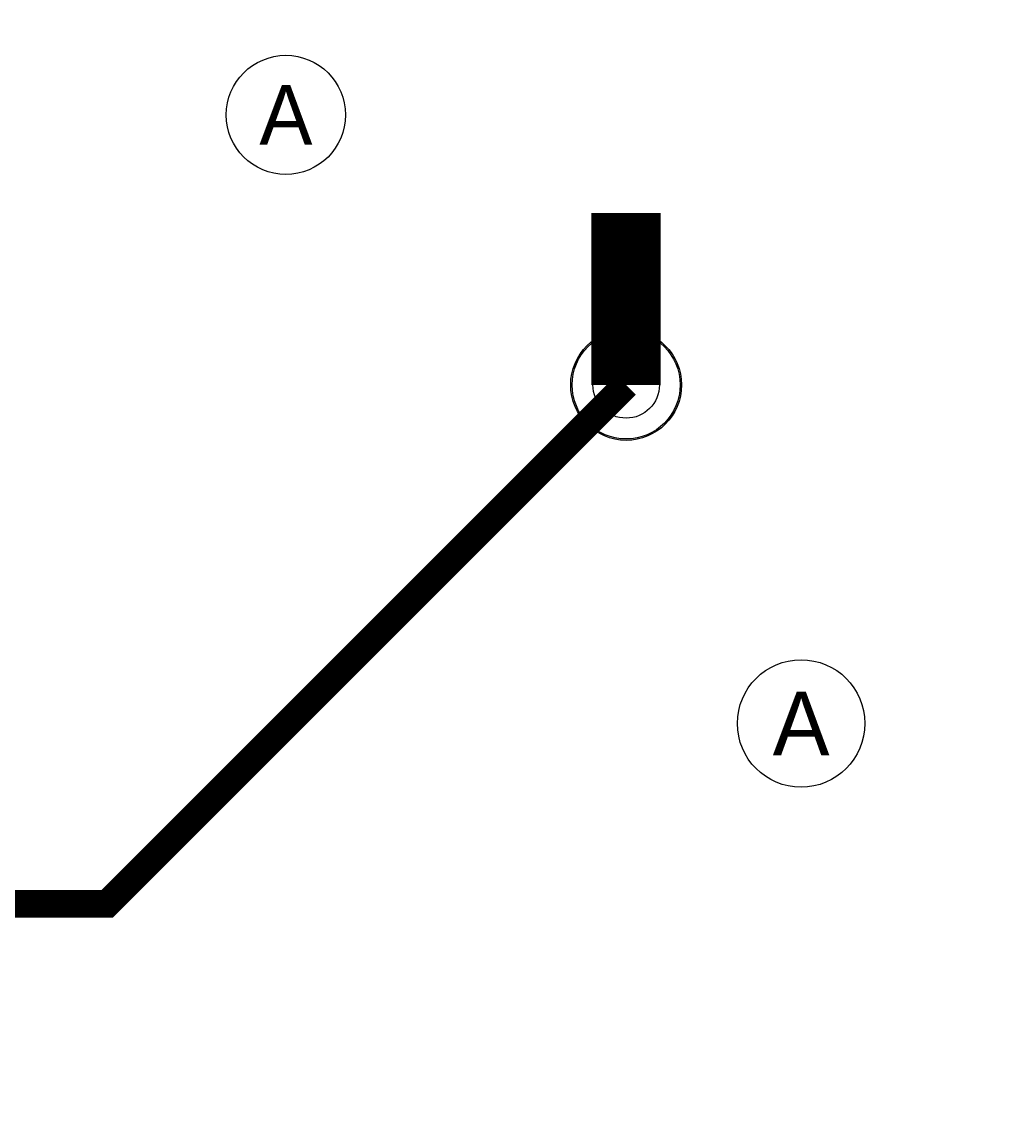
# Model space of a CAD drawing. Extents: x 0 to 3292, y 0 to 2151.
# Tile 47 of 50: x 2169 to 2525, y 1407 to 1805. Entities that reach past the tile are written whole.
import ezdxf
from ezdxf.enums import TextEntityAlignment as Align

# ---------------------------------------------------------------- set-up
doc = ezdxf.new("R2010")
doc.units = 0
doc.layers.add('ETCH_BOTTOM', color=1, linetype='CONTINUOUS')
doc.layers.add('ETCH_TOP', color=4, linetype='CONTINUOUS')

# ---------------------------------------------------------------- blocks, each defined once
blk = doc.blocks.new('VIA_C10H24')
at = {"layer": 'ETCH_BOTTOM'}
for radius in [19.5, 19.5, 12]:
    blk.add_circle((0, 0), radius, dxfattribs=at)
at = {"layer": 'ETCH_TOP'}
for radius in [19.5, 19.5, 12]:
    blk.add_circle((0, 0), radius, dxfattribs=at)
blk = doc.blocks.new('FIGURE_CIRCLE')
blk.add_circle((0, 0), 0.5)

msp = doc.modelspace()

# ---------------------------------------------------------------- linework, layer by layer
at = {"layer": 'ETCH_TOP'}
for points, const_width in [([(2386.55, 1736.22), (2386.55, 1674.22)], 25), ([(1837, 1429), (1895, 1487), (2199.33, 1487), (2386.55, 1674.22)], 10)]:
    msp.add_lwpolyline(points, dxfattribs=dict(at, const_width=const_width))

# ---------------------------------------------------------------- block references
msp.add_blockref('VIA_C10H24', (2386.55, 1674.22), dxfattribs=at)
at = {"layer": 'MANUFACTURING_NCDRILL_FIGURE'}
for p, xscale, yscale in [((2263.78, 1771.65), 43, 43), ((2386.55, 1674.22), 40, 40), ((2449.69, 1552.05), 46, 46)]:
    msp.add_blockref('FIGURE_CIRCLE', p, dxfattribs=dict(at, xscale=xscale, yscale=yscale))

# ---------------------------------------------------------------- texts
for height, p in [(21.5, (2263.78, 1771.65)), (23, (2449.69, 1552.05))]:
    msp.add_text('A', height=height, dxfattribs=at).set_placement(p, align=Align.MIDDLE_CENTER)

doc.saveas('drawing.dxf')
